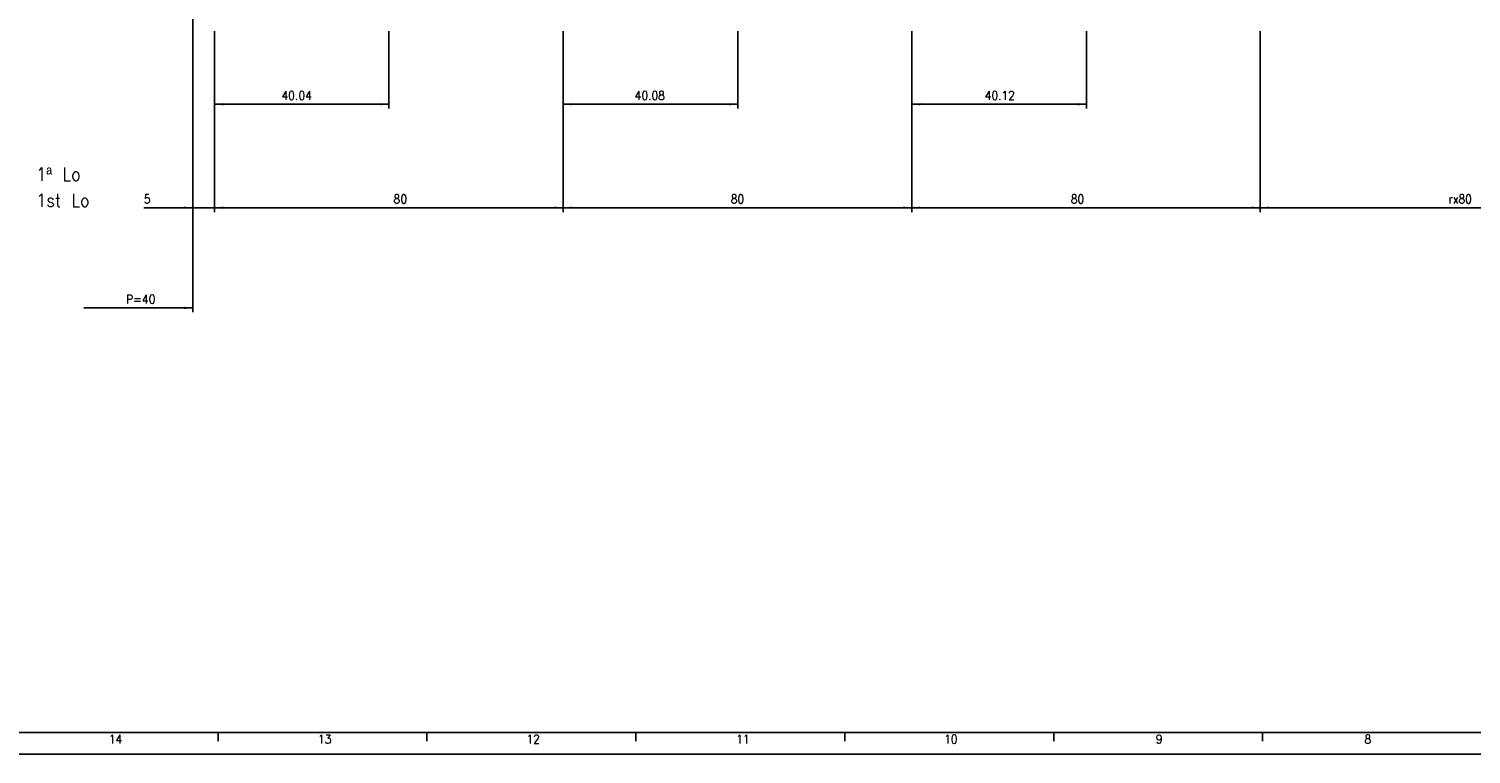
# Model space of a CAD drawing. Header units: inches. Extents: x -381 to 6245, y -418 to 176.
# Tile 2 of 26: x -213 to 118, y -418 to -252. Entities that reach past the tile are written whole.
import ezdxf

# ---------------------------------------------------------------- set-up
doc = ezdxf.new("R2010")
doc.units = ezdxf.units.IN
doc.layers.add('1', color=7, linetype='Continuous')
doc.styles.add('CONVERTER_12', font='txt.shx', dxfattribs={"width": 0.9})
doc.dimstyles.new('ME10_DIM_30', dxfattribs={"dimtxt": 2, "dimasz": 2, "dimexe": 1, "dimexo": 1, "dimgap": 1, "dimtad": 1, "dimdsep": 46, "dimtxsty": 'CONVERTER_12', "dimsah": 1, "dimcen": 0.09, "dimclrd": 2, "dimclre": 2, "dimclrt": 2, "dimadec": 0, "dimazin": 0, "dimtfac": 1, "dimtdec": 4, "dimtix": 1, "dimtmove": 0, "dimatfit": 3, "dimfxl": 1, "dimtolj": 1, "dimtzin": 0, "dimarcsym": 0})
doc.dimstyles.new('ME10_DIM_31', dxfattribs={"dimtxt": 2, "dimasz": 2, "dimexe": 1, "dimexo": 1, "dimgap": 1, "dimtad": 1, "dimdsep": 46, "dimtxsty": 'CONVERTER_12', "dimsah": 1, "dimcen": 0.09, "dimclrd": 2, "dimclre": 2, "dimclrt": 2, "dimadec": 0, "dimazin": 0, "dimtfac": 1, "dimtdec": 4, "dimtix": 1, "dimtmove": 0, "dimatfit": 3, "dimfxl": 1, "dimtolj": 1, "dimtzin": 0, "dimarcsym": 0})
doc.dimstyles.new('ME10_DIM_32', dxfattribs={"dimtxt": 2, "dimasz": 2, "dimexe": 1, "dimexo": 1, "dimgap": 1, "dimtad": 1, "dimdsep": 46, "dimtxsty": 'CONVERTER_12', "dimsah": 1, "dimcen": 0.09, "dimclrd": 2, "dimclre": 2, "dimclrt": 2, "dimadec": 0, "dimazin": 0, "dimtfac": 1, "dimtdec": 4, "dimtix": 1, "dimtmove": 0, "dimatfit": 3, "dimfxl": 1, "dimtolj": 1, "dimtzin": 0, "dimarcsym": 0})
doc.dimstyles.new('ME10_DIM_33', dxfattribs={"dimtxt": 2, "dimasz": 2, "dimexe": 1, "dimexo": 1, "dimgap": 1, "dimtad": 1, "dimdsep": 46, "dimtxsty": 'CONVERTER_12', "dimsah": 1, "dimcen": 0.09, "dimclrd": 2, "dimclre": 2, "dimclrt": 2, "dimadec": 0, "dimazin": 0, "dimtfac": 1, "dimtdec": 4, "dimtix": 1, "dimtmove": 0, "dimatfit": 3, "dimfxl": 1, "dimtolj": 1, "dimtzin": 0, "dimarcsym": 0})
doc.dimstyles.new('ME10_DIM_34', dxfattribs={"dimtxt": 2, "dimasz": 2, "dimexe": 1, "dimexo": 1, "dimgap": 1, "dimtad": 1, "dimdsep": 46, "dimtxsty": 'CONVERTER_12', "dimsah": 1, "dimcen": 0.09, "dimclrd": 2, "dimclre": 2, "dimclrt": 2, "dimadec": 0, "dimazin": 0, "dimtfac": 1, "dimtdec": 4, "dimtix": 1, "dimtmove": 0, "dimatfit": 3, "dimfxl": 1, "dimtolj": 1, "dimtzin": 0, "dimarcsym": 0})
doc.dimstyles.new('ME10_DIM_35', dxfattribs={"dimtxt": 2, "dimasz": 2, "dimexe": 1, "dimexo": 1, "dimgap": 1, "dimtad": 1, "dimdsep": 46, "dimtxsty": 'CONVERTER_12', "dimsah": 1, "dimcen": 0.09, "dimclrd": 2, "dimclre": 2, "dimclrt": 2, "dimadec": 0, "dimazin": 0, "dimtfac": 1, "dimtdec": 4, "dimtix": 1, "dimtmove": 0, "dimatfit": 3, "dimfxl": 1, "dimtolj": 1, "dimtzin": 0, "dimarcsym": 0})
doc.dimstyles.new('ME10_DIM_40', dxfattribs={"dimtxt": 2, "dimasz": 2, "dimexe": 1, "dimexo": 1, "dimgap": 1, "dimtad": 1, "dimdsep": 46, "dimtxsty": 'CONVERTER_12', "dimsah": 1, "dimcen": 0.09, "dimclrd": 2, "dimclre": 2, "dimclrt": 2, "dimadec": 0, "dimazin": 0, "dimtfac": 1, "dimtdec": 4, "dimtix": 1, "dimtmove": 0, "dimatfit": 3, "dimfxl": 1, "dimtolj": 1, "dimtzin": 0, "dimarcsym": 0})
doc.dimstyles.new('ME10_DIM_41', dxfattribs={"dimtxt": 2, "dimasz": 2, "dimexe": 1, "dimexo": 1, "dimgap": 1, "dimtad": 1, "dimdsep": 46, "dimtxsty": 'CONVERTER_12', "dimsah": 1, "dimcen": 0.09, "dimclrd": 2, "dimclre": 2, "dimclrt": 2, "dimadec": 0, "dimazin": 0, "dimtfac": 1, "dimtdec": 4, "dimtix": 1, "dimtmove": 0, "dimatfit": 3, "dimfxl": 1, "dimtolj": 1, "dimtzin": 0, "dimarcsym": 0})

# ---------------------------------------------------------------- blocks, each defined once
blk = doc.blocks.new('*D89')
at = {"layer": '1', "color": 2, "linetype": 'Continuous'}
for p, q in [((-10.2, -252.47), (-10.2, -270.27)), ((29.92, -252.47), (29.92, -270.27)), ((-10.2, -269.27), (29.92, -269.27))]:
    blk.add_line(p, q, dxfattribs=at)
at = {"layer": '1', "color": 2}
for points in [[(-8.2, -269.01), (-8.2, -269.53), (-10.2, -269.27)], [(27.92, -269.53), (27.92, -269.01), (29.92, -269.27)]]:
    blk.add_solid(points, dxfattribs=at)
at = {"layer": '1', "color": 2, "insert": (6.54, -268.27), "char_height": 2, "attachment_point": 7, "rotation": 0.0001, "line_spacing_factor": 0.60024, "style": 'CONVERTER_12'}
blk.add_mtext('40.12', dxfattribs=at)
blk = doc.blocks.new('*D90')
at = {"layer": '1', "color": 2, "linetype": 'Continuous'}
for p, q in [((-90.2, -252.47), (-90.2, -270.27)), ((-50.12, -252.47), (-50.12, -270.27)), ((-90.2, -269.27), (-50.12, -269.27))]:
    blk.add_line(p, q, dxfattribs=at)
at = {"layer": '1', "color": 2}
for points in [[(-88.2, -269.01), (-88.2, -269.53), (-90.2, -269.27)], [(-52.12, -269.53), (-52.12, -269.01), (-50.12, -269.27)]]:
    blk.add_solid(points, dxfattribs=at)
at = {"layer": '1', "color": 2, "insert": (-73.78, -268.27), "char_height": 2, "attachment_point": 7, "rotation": 0.0001, "line_spacing_factor": 0.60024, "style": 'CONVERTER_12'}
blk.add_mtext('40.08', dxfattribs=at)
blk = doc.blocks.new('*D91')
at = {"layer": '1', "color": 2, "linetype": 'Continuous'}
for p, q in [((-170.2, -252.47), (-170.2, -270.27)), ((-130.16, -252.47), (-130.16, -270.27)), ((-170.2, -269.27), (-130.16, -269.27))]:
    blk.add_line(p, q, dxfattribs=at)
at = {"layer": '1', "color": 2}
for points in [[(-168.2, -269.01), (-168.2, -269.53), (-170.2, -269.27)], [(-132.16, -269.53), (-132.16, -269.01), (-130.16, -269.27)]]:
    blk.add_solid(points, dxfattribs=at)
at = {"layer": '1', "color": 2, "insert": (-154.81, -268.27), "char_height": 2, "attachment_point": 7, "rotation": 0.0001, "line_spacing_factor": 0.60024, "style": 'CONVERTER_12'}
blk.add_mtext('40.04', dxfattribs=at)
blk = doc.blocks.new('*D92')
at = {"layer": '1', "color": 2, "linetype": 'Continuous'}
for p, q in [((-10.2, -252.47), (-10.2, -294.01)), ((69.8, -252.47), (69.8, -294.01)), ((-10.2, -293.01), (69.8, -293.01))]:
    blk.add_line(p, q, dxfattribs=at)
at = {"layer": '1', "color": 2}
for points in [[(-8.2, -292.75), (-8.2, -293.27), (-10.2, -293.01)], [(67.8, -293.27), (67.8, -292.75), (69.8, -293.01)]]:
    blk.add_solid(points, dxfattribs=at)
at = {"layer": '1', "color": 2, "insert": (26.3, -292.01), "char_height": 2, "attachment_point": 7, "rotation": 0.0001, "line_spacing_factor": 0.60024, "style": 'CONVERTER_12'}
blk.add_mtext('80', dxfattribs=at)
blk = doc.blocks.new('*D93')
at = {"layer": '1', "color": 2, "linetype": 'Continuous'}
for p, q in [((-90.2, -252.47), (-90.2, -294.01)), ((-10.2, -252.47), (-10.2, -294.01)), ((-90.2, -293.01), (-10.2, -293.01))]:
    blk.add_line(p, q, dxfattribs=at)
at = {"layer": '1', "color": 2}
for points in [[(-88.2, -292.75), (-88.2, -293.27), (-90.2, -293.01)], [(-12.2, -293.27), (-12.2, -292.75), (-10.2, -293.01)]]:
    blk.add_solid(points, dxfattribs=at)
at = {"layer": '1', "color": 2, "insert": (-51.7, -292.01), "char_height": 2, "attachment_point": 7, "rotation": 0.0001, "line_spacing_factor": 0.60024, "style": 'CONVERTER_12'}
blk.add_mtext('80', dxfattribs=at)
blk = doc.blocks.new('*D94')
at = {"layer": '1', "color": 2, "linetype": 'Continuous'}
for p, q in [((-170.2, -252.47), (-170.2, -294.01)), ((-90.2, -252.47), (-90.2, -294.01)), ((-170.2, -293.01), (-90.2, -293.01))]:
    blk.add_line(p, q, dxfattribs=at)
at = {"layer": '1', "color": 2}
for points in [[(-168.2, -292.75), (-168.2, -293.27), (-170.2, -293.01)], [(-92.2, -293.27), (-92.2, -292.75), (-90.2, -293.01)]]:
    blk.add_solid(points, dxfattribs=at)
at = {"layer": '1', "color": 2, "insert": (-129.09, -292.01), "char_height": 2, "attachment_point": 7, "rotation": 0.0001, "line_spacing_factor": 0.60024, "style": 'CONVERTER_12'}
blk.add_mtext('80', dxfattribs=at)
blk = doc.blocks.new('*D99')
at = {"layer": '1', "color": 2, "linetype": 'Continuous'}
for p, q in [((69.8, -252.47), (69.8, -294.01)), ((149.8, -252.47), (149.8, -294.01)), ((69.8, -293.01), (149.8, -293.01))]:
    blk.add_line(p, q, dxfattribs=at)
at = {"layer": '1', "color": 2}
for points in [[(71.8, -292.75), (71.8, -293.27), (69.8, -293.01)], [(147.8, -293.27), (147.8, -292.75), (149.8, -293.01)]]:
    blk.add_solid(points, dxfattribs=at)
at = {"layer": '1', "color": 2, "insert": (112.96, -292.01), "char_height": 2, "attachment_point": 7, "rotation": 0.0001, "line_spacing_factor": 0.60024, "style": 'CONVERTER_12'}
blk.add_mtext('\\C2;rx\\C2;80', dxfattribs=at)
blk = doc.blocks.new('*D100')
at = {"layer": '1', "color": 2, "linetype": 'Continuous'}
for p, q in [((-175.2, -252.47), (-175.2, -294.01)), ((-170.2, -252.47), (-170.2, -294.01)), ((-175.2, -293.01), (-186.42, -293.01)), ((-170.2, -293.01), (-175.2, -293.01)), ((-166.2, -293.01), (-170.2, -293.01))]:
    blk.add_line(p, q, dxfattribs=at)
at = {"layer": '1', "color": 2}
for points in [[(-177.2, -293.27), (-177.2, -292.75), (-175.2, -293.01)], [(-168.2, -292.75), (-168.2, -293.27), (-170.2, -293.01)]]:
    blk.add_solid(points, dxfattribs=at)
at = {"layer": '1', "color": 2, "insert": (-186.42, -292.01), "char_height": 2, "attachment_point": 7, "rotation": 0.0001, "line_spacing_factor": 0.60024, "style": 'CONVERTER_12'}
blk.add_mtext('5', dxfattribs=at)
blk = doc.blocks.new('*D101')
at = {"layer": '1', "color": 2, "linetype": 'Continuous'}
for p, q in [((-175.2, -172.47), (-175.2, -317.01)), ((-200.19, -316.01), (-175.2, -316.01))]:
    blk.add_line(p, q, dxfattribs=at)
at = {"layer": '1', "color": 2}
blk.add_solid([(-177.2, -316.27), (-177.2, -315.74), (-175.2, -316.01)], dxfattribs=at)
at = {"layer": '1', "color": 2, "insert": (-190.47, -315.01), "char_height": 2, "attachment_point": 7, "rotation": 0.0001, "line_spacing_factor": 0.60024, "style": 'CONVERTER_12'}
blk.add_mtext('\\C2;P=\\C2;40', dxfattribs=at)
blk = doc.blocks.new('Marco_a1', base_point=(38.87, -121.38))
at = {"layer": '1', "color": 7, "linetype": 'Continuous'}
blk.add_line((-361.13, -413.38), (453.87, -413.38), dxfattribs=at)
at = {"layer": '1', "color": 2, "linetype": 'Continuous'}
for p, q in [((-169.37, -413.43), (-169.37, -415.43)), ((-121.43, -413.43), (-121.43, -415.43)), ((-73.48, -413.43), (-73.48, -415.43)), ((-25.54, -413.43), (-25.54, -415.43)), ((22.4, -413.43), (22.4, -415.43)), ((70.34, -413.43), (70.34, -415.43)), ((-381.13, -418.38), (458.87, -418.38))]:
    blk.add_line(p, q, dxfattribs=at)
at = {"layer": '1', "color": 2, "char_height": 2, "attachment_point": 4, "line_spacing_factor": 1.20048, "style": 'CONVERTER_12'}
for s, insert in [('14', (-194.47, -414.93)), ('13', (-146.46, -414.93)), ('12', (-98.63, -414.93)), ('11', (-50.5, -414.93)), ('10', (-2.74, -414.93)), ('9', (45.79, -414.93)), ('8', (93.72, -414.93))]:
    blk.add_mtext(s, dxfattribs=dict(at, insert=insert))
blk = doc.blocks.new('Top', base_point=(38.87, -121.38))
blk.add_blockref('Marco_a1', (38.87, -121.38))
blk = doc.blocks.new('_dummy_frame', base_point=(-381.13, -418.38))
blk.add_blockref('Top', (38.87, -121.38))
blk = doc.blocks.new('Alzado1', base_point=(2019.379, -128))
at = {"layer": '1'}
blk.add_blockref('*D101', (0, 0), dxfattribs=at)
at = {"layer": '1', "color": 2, "insert": (-211.091, -292.811), "char_height": 3, "attachment_point": 7, "line_spacing_factor": 1.20048, "style": 'CONVERTER_12'}
blk.add_mtext('1ª Lo\\P1st Lo', dxfattribs=at)
at = {"layer": '1'}
for p1, p2, distance, dimstyle, picture, middle in [((-175.196, -251.474), (-170.196, -251.474), -41.536, 'ME10_DIM_41', '*D100', (-185.824, -291.009)), ((-130.158, -251.474), (-170.196, -251.474), 17.797, 'ME10_DIM_32', '*D91', (-151.185, -267.271)), ((-90.196, -251.474), (-170.196, -251.474), 41.536, 'ME10_DIM_35', '*D94', (-127.587, -291.009)), ((-50.116, -251.474), (-90.196, -251.474), 17.797, 'ME10_DIM_31', '*D90', (-70.156, -267.271)), ((-10.196, -251.474), (-90.196, -251.474), 41.536, 'ME10_DIM_34', '*D93', (-50.196, -291.009)), ((29.922, -251.474), (-10.196, -251.474), 17.797, 'ME10_DIM_30', '*D89', (9.863, -267.271)), ((69.804, -251.474), (-10.196, -251.474), 41.536, 'ME10_DIM_33', '*D92', (27.804, -291.009))]:
    dim = blk.add_aligned_dim(p1=p1, p2=p2, distance=distance, dimstyle=dimstyle, dxfattribs=at)
    dim.commit()
    dim.dimension.update_dxf_attribs({"geometry": picture, "text_midpoint": middle, "text_rotation": 0.00014})
dim = blk.add_aligned_dim(p1=(149.804, -251.474), p2=(69.804, -251.474), distance=41.536, dimstyle='ME10_DIM_40', override={"dimpost": 'rx<>'}, dxfattribs=at)
dim.commit()
dim.dimension.update_dxf_attribs({"geometry": '*D99', "text_midpoint": (116.012, -291.009), "text_rotation": 0.00014})

msp = doc.modelspace()

# ---------------------------------------------------------------- block references
msp.add_blockref('Alzado1', (2019.38, -128))
at = {"layer": '1'}
msp.add_blockref('_dummy_frame', (-381.13, -418.38), dxfattribs=at)

doc.saveas('drawing.dxf')
